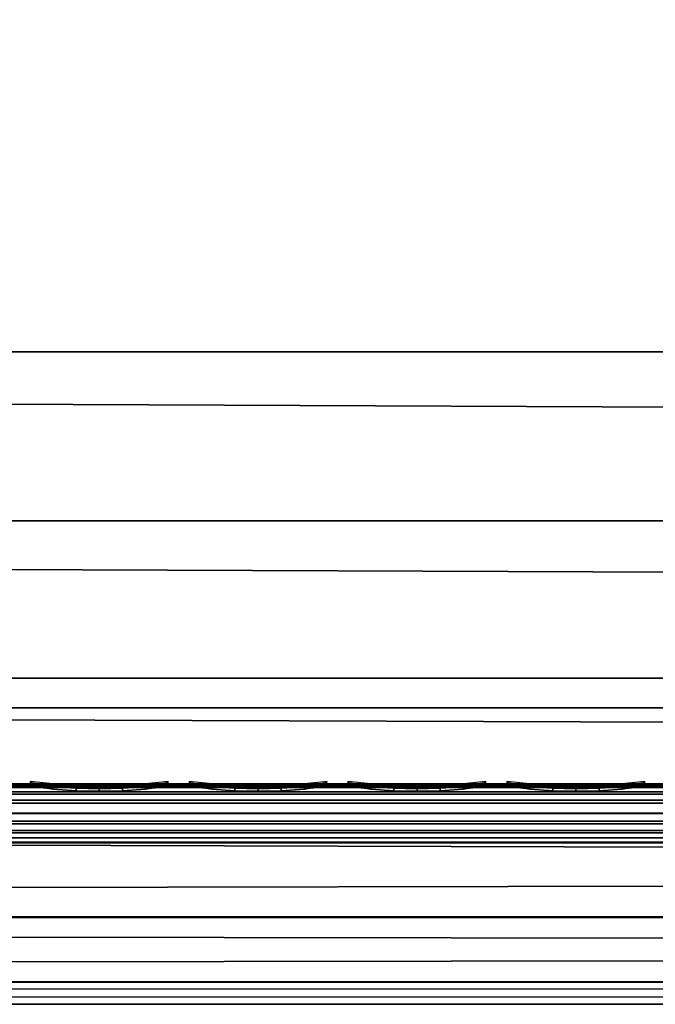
# Model space of a CAD drawing. Header units: inches. Extents: x 0 to 69, y -28.1 to 0.1.
# Tile 45 of 170: x 21.5 to 22.6, y -28 to -26.4. Entities that reach past the tile are written whole.
import ezdxf

# ---------------------------------------------------------------- set-up
doc = ezdxf.new("R2010")
doc.units = ezdxf.units.IN
doc.header["$LTSCALE"] = 0.03937
doc.header["$MEASUREMENT"] = 0
for name, color, linetype in [('A-FURN-3-ST', 151, 'Continuous'), ('A-FURN-3-ST-SEAM', 250, 'Continuous'), ('A-FURN-3-STITCH', 15, 'Continuous')]:
    doc.layers.add(name, color=color, linetype=linetype)

msp = doc.modelspace()

# ---------------------------------------------------------------- meshes
at = {"layer": 'A-FURN-3-ST'}
mesh = msp.add_polyface(dxfattribs=at)
corners = [(0.25, -1.1, 18), (68.75, -1.1, 18), (0.25, -0.8154, 17.9626), (68.75, -0.8154, 17.9626), (0.25, -0.5502, 17.8528), (68.75, -0.5502, 17.8528), (0.25, -0.3225, 17.6781), (68.75, -0.3225, 17.6781), (0.25, -0.1477, 17.4505), (68.75, -0.1477, 17.4505), (0.25, -0.0377, 17.1854), (68.75, -0.0377, 17.1854), (0.25, 0, 16.9008), (68.75, 0.0088, 5.5004), (0.25, 0.0088, 5.5004), (0.25, -0.0292, 5.3089), (68.75, -0.0292, 5.3089), (0.25, -0.1375, 5.1466), (68.75, -0.1375, 5.1466), (0.25, -0.2998, 5.0381), (68.75, -0.2998, 5.0381), (0.25, -0.4912, 5), (0.25, -27.51, 5), (0.125, -0.4912, 5.0335), (0.125, -27.51, 5.0335), (0.0335, -0.4912, 5.125), (0.0335, -0.1447, 5.3567), (0.125, -0.0247, 5.5004), (0.125, -0.0601, 5.3217), (0.125, -0.1612, 5.1703), (0.125, -0.3126, 5.069), (0.0335, -0.125, 16.9008), (0.125, -0.0335, 16.9008), (0.125, -0.07, 17.1767), (0.0335, -0.8478, 17.8418), (0.125, -1.1, 17.9665), (0.125, -0.8241, 17.9302), (0.0335, -0.4108, 17.5897), (0.125, -0.3462, 17.6544), (0.125, -0.1767, 17.4337), (0.0335, -0.2559, 17.3879), (0.0335, -0.1584, 17.153), (0.125, -0.567, 17.8238), (0.125, -26.91, 17.9665), (0.25, -26.91, 18)]
mesh.append_faces([[corners[k] for k in face] for face in [(0, 1, 2), (2, 3, 4), (4, 5, 6), (6, 7, 8), (8, 9, 10), (10, 11, 12), (12, 13, 14), (14, 13, 15), (15, 16, 17), (17, 18, 19), (19, 20, 21), (21, 22, 23), (23, 24, 25), (26, 27, 28), (28, 27, 14), (28, 14, 15), (28, 15, 29), (29, 15, 17), (29, 17, 30), (30, 17, 19), (30, 19, 23), (23, 19, 21), (23, 25, 30), (27, 31, 32), (27, 32, 14), (14, 32, 12), (31, 33, 32), (32, 33, 10), (32, 10, 12), (34, 35, 36), (37, 38, 39, 40), (40, 39, 33, 41), (35, 0, 36), (36, 0, 2), (36, 2, 42), (42, 2, 4), (42, 4, 38), (38, 4, 6), (38, 6, 39), (39, 6, 8), (39, 8, 33), (33, 8, 10), (35, 43, 0), (44, 1, 0)]])
mesh = msp.add_polyface(dxfattribs=at)
corners = [(68.875, -0.4912, 5.0335), (68.875, -27.51, 5.0335), (68.75, -0.4912, 5), (68.75, 0.0088, 5.5004), (68.875, -0.0247, 5.5004), (68.75, -0.0292, 5.3089), (68.875, -0.0601, 5.3217), (68.75, -0.1375, 5.1466), (68.875, -0.1612, 5.1703), (68.75, -0.2998, 5.0381), (68.875, -0.3126, 5.069), (68.9665, -0.3477, 5.1536), (68.9665, -0.1162, 5.5003), (68.9665, -0.1447, 5.3567), (68.9665, -0.226, 5.2349), (68.75, 0, 16.9008), (68.875, -0.0335, 16.9008), (68.75, -1.1, 18), (68.875, -1.1, 17.9665), (68.75, -0.8154, 17.9626), (68.875, -0.8241, 17.9302), (68.75, -0.5502, 17.8528), (68.875, -0.567, 17.8238), (68.75, -0.3225, 17.6781), (68.875, -0.3462, 17.6544), (68.75, -0.1477, 17.4505), (68.875, -0.1767, 17.4337), (68.75, -0.0377, 17.1854), (68.875, -0.07, 17.1767), (68.9665, -0.1584, 17.153), (68.9665, -1.1, 17.875), (68.75, -26.91, 18), (68.875, -26.91, 17.9665), (0.25, -0.8154, 17.9626), (0.25, -0.5502, 17.8528), (0.25, -0.3225, 17.6781), (0.25, -0.1477, 17.4505), (0.25, -0.0377, 17.1854), (0.25, 0, 16.9008), (0.25, -0.0292, 5.3089), (0.25, -0.1375, 5.1466), (0.25, -0.2998, 5.0381), (0.25, -0.4912, 5), (68.75, -27.51, 5)]
mesh.append_faces([[corners[k] for k in face] for face in [(0, 1, 2), (3, 4, 5), (5, 4, 6), (5, 6, 7), (7, 6, 8), (7, 8, 9), (9, 8, 10), (9, 10, 2), (2, 10, 0), (0, 10, 11), (12, 6, 4), (8, 6, 13, 14), (3, 15, 4), (4, 15, 16), (4, 16, 12), (17, 18, 19), (19, 18, 20), (19, 20, 21), (21, 20, 22), (21, 22, 23), (23, 22, 24), (23, 24, 25), (25, 24, 26), (25, 26, 27), (27, 26, 28), (27, 28, 15), (15, 28, 16), (16, 28, 29), (18, 30, 20), (17, 31, 18), (18, 32, 30), (33, 17, 19), (34, 19, 21), (35, 21, 23), (36, 23, 25), (37, 25, 27), (38, 27, 15), (15, 3, 38), (39, 3, 5), (40, 5, 7), (41, 7, 9), (42, 9, 2), (2, 43, 42)]])
mesh = msp.add_polyface(dxfattribs=at)
corners = [(0.25, -0.4912, 5), (68.75, -27.51, 5), (0.25, -27.51, 5), (0.125, -0.4912, 5.0335), (0.125, -27.51, 5.0335), (0.25, -28.01, 5.5), (0.125, -27.9765, 5.5), (0.25, -27.9719, 5.3087), (0.125, -27.941, 5.3215), (0.25, -27.8636, 5.1464), (0.125, -27.8399, 5.1701), (0.25, -27.7013, 5.0381), (0.125, -27.6885, 5.069), (0.0335, -27.6535, 5.1535), (0.0335, -27.885, 5.5), (0.25, -28.01, 16.9), (0.125, -27.9765, 16.9), (0.25, -26.91, 18), (0.125, -26.91, 17.9665), (0.25, -27.1947, 17.9625), (0.125, -27.186, 17.9302), (0.25, -27.46, 17.8526), (0.125, -27.4433, 17.8236), (0.25, -27.6878, 17.6778), (0.125, -27.6641, 17.6541), (0.25, -27.8626, 17.45), (0.125, -27.8336, 17.4333), (0.25, -27.9725, 17.1847), (0.125, -27.9402, 17.176), (0.0335, -27.8518, 17.1523), (0.0335, -26.91, 17.875), (0.0335, -27.5994, 17.5894), (0.0335, -27.7544, 17.3875), (0.125, -1.1, 17.9665), (0.25, -1.1, 18), (68.75, -28.01, 16.9), (68.75, -27.9725, 17.1847), (68.75, -27.8626, 17.45), (68.75, -27.6878, 17.6778), (68.75, -27.46, 17.8526), (68.75, -27.1947, 17.9625), (68.75, -27.7013, 5.0381), (68.75, -27.8636, 5.1464), (68.75, -27.9719, 5.3087)]
mesh.append_faces([[corners[k] for k in face] for face in [(0, 1, 2), (3, 2, 4), (5, 6, 7), (7, 6, 8), (7, 8, 9), (9, 8, 10), (9, 10, 11), (11, 10, 12), (11, 12, 2), (2, 12, 4), (4, 12, 13), (14, 8, 6), (5, 15, 6), (6, 15, 16), (6, 16, 14), (17, 18, 19), (19, 18, 20), (19, 20, 21), (21, 20, 22), (21, 22, 23), (23, 22, 24), (23, 24, 25), (25, 24, 26), (25, 26, 27), (27, 26, 28), (27, 28, 15), (15, 28, 16), (16, 28, 29), (18, 30, 20), (24, 31, 32, 26), (26, 32, 29, 28), (33, 30, 18), (34, 18, 17), (15, 35, 27), (27, 36, 25), (25, 37, 23), (23, 38, 21), (21, 39, 19), (19, 40, 17), (5, 35, 15), (2, 1, 11), (11, 41, 9), (9, 42, 7), (7, 43, 5)]])
mesh = msp.add_polyface(dxfattribs=at)
corners = [(68.875, -0.4912, 5.0335), (68.9665, -27.51, 5.125), (68.875, -27.51, 5.0335), (68.75, -0.4912, 5), (68.75, -27.51, 5), (68.9665, -27.8565, 5.3565), (68.875, -27.9765, 5.5), (68.875, -27.941, 5.3215), (68.75, -28.01, 5.5), (68.75, -27.9719, 5.3087), (68.875, -27.8399, 5.1701), (68.75, -27.8636, 5.1464), (68.875, -27.6885, 5.069), (68.75, -27.7013, 5.0381), (68.9665, -27.6535, 5.1535), (68.9665, -27.7752, 5.2348), (68.9665, -27.885, 16.9), (68.875, -27.9765, 16.9), (68.75, -28.01, 16.9), (68.875, -27.9402, 17.176), (68.75, -27.9725, 17.1847), (68.9665, -27.1624, 17.8418), (68.875, -26.91, 17.9665), (68.875, -27.186, 17.9302), (68.75, -26.91, 18), (68.75, -27.1947, 17.9625), (68.875, -27.4433, 17.8236), (68.75, -27.46, 17.8526), (68.875, -27.6641, 17.6541), (68.75, -27.6878, 17.6778), (68.875, -27.8336, 17.4333), (68.75, -27.8626, 17.45), (68.875, -1.1, 17.9665), (0.25, -27.9725, 17.1847), (0.25, -27.8626, 17.45), (0.25, -27.6878, 17.6778), (0.25, -27.46, 17.8526), (0.25, -27.1947, 17.9625), (0.25, -26.91, 18), (0.25, -28.01, 5.5), (0.25, -27.7013, 5.0381), (0.25, -27.8636, 5.1464), (0.25, -27.9719, 5.3087), (68.75, -1.1, 18)]
mesh.append_faces([[corners[k] for k in face] for face in [(0, 1, 2), (3, 2, 4), (5, 6, 7), (7, 6, 8), (7, 8, 9), (7, 9, 10), (10, 9, 11), (10, 11, 12), (12, 11, 13), (12, 13, 2), (2, 13, 4), (2, 1, 12), (12, 14, 15, 10), (6, 16, 17), (6, 17, 8), (8, 17, 18), (16, 19, 17), (17, 19, 20), (17, 20, 18), (21, 22, 23), (22, 24, 23), (23, 24, 25), (23, 25, 26), (26, 25, 27), (26, 27, 28), (28, 27, 29), (28, 29, 30), (30, 29, 31), (30, 31, 19), (19, 31, 20), (32, 24, 22), (33, 18, 20), (34, 20, 31), (35, 31, 29), (36, 29, 27), (37, 27, 25), (38, 25, 24), (8, 18, 39), (40, 4, 13), (41, 13, 11), (42, 11, 9), (39, 9, 8), (24, 43, 38)]])
at = {"layer": 'A-FURN-3-ST-SEAM'}
mesh = msp.add_polyface(dxfattribs=at)
corners = [(57.5, -27.6385, 17.6706), (59.375, -27.6444, 17.6539), (57.5, -27.6444, 17.6539), (9.625, -27.6385, 17.6706), (9.625, -27.6444, 17.6539), (7.75, -27.6385, 17.6706), (9.625, -27.671, 17.631), (9.625, -27.6558, 17.6402), (57.5, -27.6558, 17.6402), (57.5, -27.671, 17.631), (59.375, -27.6558, 17.6402), (59.375, -27.671, 17.631), (59.375, -27.6884, 17.6276), (57.5, -27.6884, 17.6276), (9.625, -27.6884, 17.6276), (9.625, -27.7207, 17.6406), (9.625, -27.7057, 17.6311), (57.5, -27.7057, 17.6311), (57.5, -27.7207, 17.6406), (59.375, -27.7057, 17.6311), (59.375, -27.7207, 17.6406), (59.375, -27.7376, 17.6713), (57.5, -27.7376, 17.6713), (9.625, -27.7376, 17.6713), (9.625, -27.7295, 17.7053), (9.625, -27.7367, 17.689), (57.5, -27.7367, 17.689), (57.5, -27.7295, 17.7053), (7.75, -27.642, 17.6969), (9.625, -27.642, 17.6969), (57.5, -27.642, 17.6969), (59.375, -27.6385, 17.6706), (59.375, -27.7367, 17.689), (7.75, -27.7057, 17.6311), (7.75, -27.6884, 17.6276), (7.75, -27.6558, 17.6402), (7.75, -27.6444, 17.6539), (57.5, -27.6517, 17.7118), (9.625, -27.6517, 17.7118), (7.75, -27.6517, 17.7118), (57.5, -27.6661, 17.7221), (9.625, -27.6661, 17.7221), (7.75, -27.6661, 17.7221), (57.5, -27.701, 17.7257), (9.625, -27.701, 17.7257), (7.75, -27.701, 17.7257), (57.5, -27.7171, 17.7182), (9.625, -27.7171, 17.7182), (7.75, -27.7171, 17.7182), (7.75, -27.7295, 17.7053)]
mesh.append_faces([[corners[k] for k in face] for face in [(0, 1, 2), (0, 2, 3), (3, 2, 4), (3, 4, 5), (3, 28, 29), (3, 29, 0), (0, 29, 30), (0, 30, 31)]])
mesh.append_faces([[corners[k] for k in face] for face in [(6, 7, 8, 9), (9, 8, 10, 11), (11, 12, 13, 9), (9, 13, 14, 6), (15, 16, 17, 18), (18, 17, 19, 20), (20, 21, 22, 18), (18, 22, 23, 15), (24, 25, 26, 27), (21, 32, 26, 22), (22, 26, 25, 23), (12, 19, 17, 13), (13, 17, 16, 14), (14, 16, 33, 34), (2, 8, 7, 4), (4, 7, 35, 36), (37, 30, 29, 38), (38, 29, 28, 39), (40, 37, 38, 41), (41, 38, 39, 42), (43, 40, 41, 44), (44, 41, 42, 45), (46, 43, 44, 47), (47, 44, 45, 48), (27, 46, 47, 24), (24, 47, 48, 49)]], dxfattribs={"vtx0": -1, "vtx2": -1})
at = {"layer": 'A-FURN-3-STITCH'}
mesh = msp.add_polymesh((7, 4), dxfattribs=at)
for k, corner in enumerate([(21.766, -27.6428, 17.7154), (21.7661, -27.6406, 17.7168), (21.7661, -27.6363, 17.7197), (21.7661, -27.6341, 17.7212), (21.7278, -27.647, 17.722), (21.7278, -27.6474, 17.7272), (21.7278, -27.6431, 17.7302), (21.7278, -27.6384, 17.7279), (21.689, -27.6496, 17.7262), (21.689, -27.65, 17.7314), (21.689, -27.6457, 17.7343), (21.689, -27.641, 17.7321), (21.6499, -27.6505, 17.7279), (21.6499, -27.6508, 17.733), (21.65, -27.6465, 17.736), (21.65, -27.6418, 17.7337), (21.6108, -27.6496, 17.727), (21.6109, -27.65, 17.7321), (21.6109, -27.6457, 17.7351), (21.6109, -27.641, 17.7328), (21.572, -27.647, 17.7235), (21.572, -27.6474, 17.7287), (21.572, -27.6431, 17.7316), (21.572, -27.6384, 17.7294), (21.5335, -27.6428, 17.7176), (21.5336, -27.6406, 17.7191), (21.5336, -27.6363, 17.722), (21.5336, -27.6341, 17.7234)]):
    mesh.set_mesh_vertex(divmod(k, 4), corner)
mesh = msp.add_polymesh((7, 4), dxfattribs=at)
for k, corner in enumerate([(22.0339, -27.6428, 17.7154), (22.0339, -27.6406, 17.7168), (22.0339, -27.6363, 17.7197), (22.034, -27.6341, 17.7212), (21.9956, -27.647, 17.722), (21.9957, -27.6474, 17.7272), (21.9957, -27.6431, 17.7302), (21.9957, -27.6384, 17.7279), (21.9568, -27.6496, 17.7262), (21.9569, -27.65, 17.7314), (21.9569, -27.6457, 17.7343), (21.9569, -27.641, 17.7321), (21.9178, -27.6505, 17.7279), (21.9178, -27.6508, 17.733), (21.9178, -27.6465, 17.736), (21.9178, -27.6418, 17.7337), (21.8787, -27.6496, 17.727), (21.8787, -27.65, 17.7321), (21.8788, -27.6457, 17.7351), (21.8787, -27.641, 17.7328), (21.8398, -27.647, 17.7235), (21.8399, -27.6474, 17.7287), (21.8399, -27.6431, 17.7316), (21.8399, -27.6384, 17.7294), (21.8014, -27.6428, 17.7176), (21.8014, -27.6406, 17.7191), (21.8014, -27.6363, 17.722), (21.8015, -27.6341, 17.7234)]):
    mesh.set_mesh_vertex(divmod(k, 4), corner)
mesh = msp.add_polymesh((7, 4), dxfattribs=at)
for k, corner in enumerate([(22.3018, -27.6428, 17.7154), (22.3018, -27.6406, 17.7168), (22.3018, -27.6363, 17.7197), (22.3018, -27.6341, 17.7212), (22.2635, -27.647, 17.722), (22.2635, -27.6474, 17.7272), (22.2635, -27.6431, 17.7302), (22.2635, -27.6384, 17.7279), (22.2247, -27.6496, 17.7262), (22.2247, -27.65, 17.7314), (22.2247, -27.6457, 17.7343), (22.2247, -27.641, 17.7321), (22.1856, -27.6505, 17.7279), (22.1857, -27.6508, 17.733), (22.1857, -27.6465, 17.736), (22.1857, -27.6418, 17.7337), (22.1465, -27.6496, 17.727), (22.1466, -27.65, 17.7321), (22.1466, -27.6457, 17.7351), (22.1466, -27.641, 17.7328), (22.1077, -27.647, 17.7235), (22.1077, -27.6474, 17.7287), (22.1077, -27.6431, 17.7316), (22.1077, -27.6384, 17.7294), (22.0693, -27.6428, 17.7176), (22.0693, -27.6406, 17.7191), (22.0693, -27.6363, 17.722), (22.0693, -27.6341, 17.7234)]):
    mesh.set_mesh_vertex(divmod(k, 4), corner)
mesh = msp.add_polymesh((7, 4), dxfattribs=at)
for k, corner in enumerate([(22.5696, -27.6428, 17.7154), (22.5696, -27.6406, 17.7168), (22.5697, -27.6363, 17.7197), (22.5697, -27.6341, 17.7212), (22.5313, -27.647, 17.722), (22.5314, -27.6474, 17.7272), (22.5314, -27.6431, 17.7302), (22.5314, -27.6384, 17.7279), (22.4925, -27.6496, 17.7262), (22.4926, -27.65, 17.7314), (22.4926, -27.6457, 17.7343), (22.4926, -27.641, 17.7321), (22.4535, -27.6505, 17.7279), (22.4535, -27.6508, 17.733), (22.4535, -27.6465, 17.736), (22.4535, -27.6418, 17.7337), (22.4144, -27.6496, 17.727), (22.4144, -27.65, 17.7321), (22.4145, -27.6457, 17.7351), (22.4144, -27.641, 17.7328), (22.3755, -27.647, 17.7235), (22.3756, -27.6474, 17.7287), (22.3756, -27.6431, 17.7316), (22.3756, -27.6384, 17.7294), (22.3371, -27.6428, 17.7176), (22.3371, -27.6406, 17.7191), (22.3372, -27.6363, 17.722), (22.3372, -27.6341, 17.7234)]):
    mesh.set_mesh_vertex(divmod(k, 4), corner)

doc.saveas('drawing.dxf')
